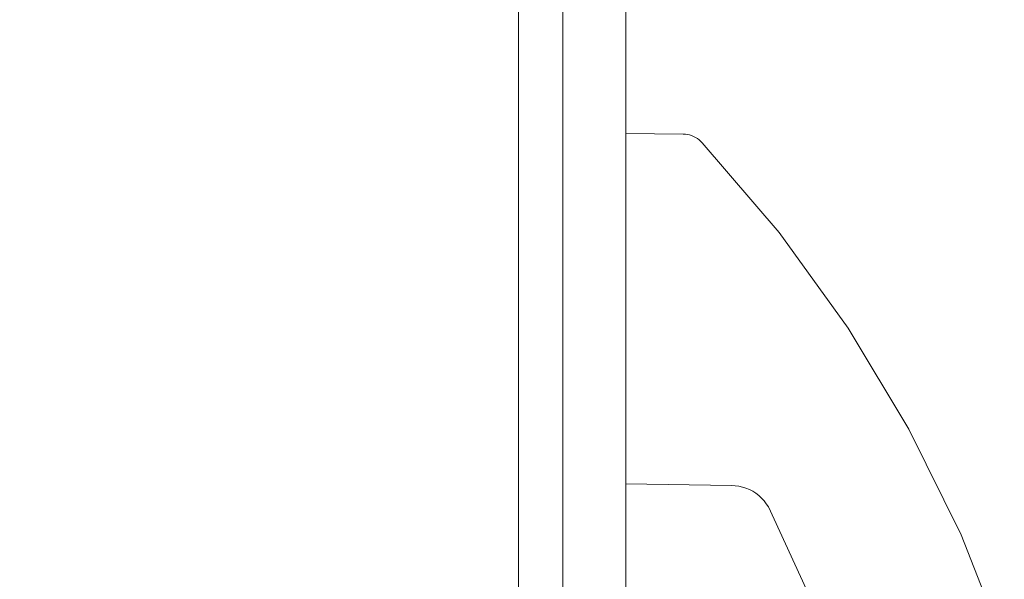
# Model space of a CAD drawing. Header units: millimetres. Extents: x -230 to 230, y -130 to 130.
# Tile 38 of 47: x 92 to 170, y 42 to 86. Entities that reach past the tile are written whole.
import ezdxf

# ---------------------------------------------------------------- set-up
doc = ezdxf.new("R2010")
doc.units = ezdxf.units.MM
doc.header["$LTSCALE"] = 25.4
doc.layers.add('Lighting-Moving Light', color=7, linetype='Continuous', lineweight=5, true_color=0x000000)

# ---------------------------------------------------------------- blocks, each defined once
blk = doc.blocks.new('Group-1')
at = {"layer": 'Lighting-Moving Light', "color": 7, "linetype": 'Continuous', "lineweight": 5, "transparency": 33554687}
for points, invisible_edges in [([(-503.576, 1.533, -25), (-503.576, 226.446, -25), (-761.075, 239.033, -25), (-761.075, -11.053, -25)], 14), ([(-770.152, 222.936, -116.924), (-519.672, 235.523, -116.924), (-519.672, -7.543, -116.924), (-757.565, -7.543, -116.924)], 11), ([(-519.672, -7.543, -116.924), (-519.672, 235.523, -116.924), (-507.086, 222.936, -116.924), (-507.086, 5.043, -116.924)], 11), ([(-507.086, 5.043, -116.924), (-507.086, 222.936, -116.924), (-498.619, 226.19, -108.457), (-498.619, 1.79, -108.457)], 10), ([(-503.576, 226.446, -25), (-503.576, 1.533, -25), (-498.619, 1.79, -29.957), (-498.619, 226.19, -29.957)], 10), ([(-498.619, 226.19, -108.457), (-498.619, 190.834, -85.881), (-498.619, 163.2, -85.881)], 9), ([(-498.619, 163.2, -85.881), (-498.619, 64.782, -55.995), (-498.619, 64.782, -85.881), (-498.619, 226.19, -108.457)], 13), ([(-498.619, 226.19, -108.457), (-498.619, 226.19, -29.957), (-498.619, 190.834, -55.995), (-498.619, 190.834, -85.881)], 10), ([(-498.619, 226.19, -29.957), (-498.619, 1.79, -29.957), (-498.619, 163.2, -55.995), (-498.619, 190.834, -55.995)], 10), ([(-498.619, 64.782, -85.881), (-498.619, 37.145, -85.881), (-498.619, 1.79, -108.457), (-498.619, 226.19, -108.457)], 10), ([(-498.619, 163.2, -85.881), (-498.619, 190.834, -85.881), (-494.098, 190.795, -85.881)], 8), ([(-494.098, 190.795, -55.995), (-498.619, 190.834, -55.995), (-498.619, 163.2, -55.995)], 8), ([(-498.619, 163.2, -85.881), (-494.098, 190.795, -85.881), (-493.927, 190.786, -85.881)], 9), ([(-493.758, 190.763, -55.995), (-493.927, 190.786, -55.995), (-494.098, 190.795, -55.995), (-498.619, 163.2, -55.995)], 12), ([(-498.619, 163.2, -85.881), (-493.927, 190.786, -85.881), (-493.758, 190.763, -85.881)], 9), ([(-493.758, 190.763, -85.881), (-493.592, 190.725, -85.881), (-493.429, 190.673, -85.881), (-498.619, 163.2, -85.881)], 12), ([(-498.619, 163.2, -55.995), (-493.429, 190.673, -55.995), (-493.592, 190.725, -55.995), (-493.758, 190.763, -55.995)], 9), ([(-493.429, 190.673, -85.881), (-493.271, 190.608, -85.881), (-493.119, 190.529, -85.881), (-498.619, 163.2, -85.881)], 12), ([(-498.619, 163.2, -55.995), (-493.119, 190.529, -55.995), (-493.271, 190.608, -55.995), (-493.429, 190.673, -55.995)], 9), ([(-498.619, 163.2, -85.881), (-493.119, 190.529, -85.881), (-492.975, 190.438, -85.881), (-492.839, 190.334, -85.881)], 9), ([(-492.839, 190.334, -55.995), (-492.975, 190.438, -55.995), (-493.119, 190.529, -55.995), (-498.619, 163.2, -55.995)], 12), ([(-498.619, 163.2, -85.881), (-492.839, 190.334, -85.881), (-492.712, 190.22, -85.881)], 9), ([(-492.712, 190.22, -55.995), (-492.839, 190.334, -55.995), (-498.619, 163.2, -55.995)], 10), ([(-492.712, 190.22, -85.881), (-492.595, 190.095, -85.881), (-490.299, 163.055, -85.881), (-498.619, 163.2, -85.881)], 10), ([(-498.619, 163.2, -55.995), (-490.299, 163.055, -55.995), (-492.595, 190.095, -55.995), (-492.712, 190.22, -55.995)], 10), ([(-493.927, 190.786, -55.995), (-493.927, 190.786, -85.881), (-494.098, 190.795, -85.881), (-494.098, 190.795, -55.995)], 1), ([(-493.758, 190.763, -55.995), (-493.758, 190.763, -85.881), (-493.927, 190.786, -85.881), (-493.927, 190.786, -55.995)], 5), ([(-493.592, 190.725, -55.995), (-493.592, 190.725, -85.881), (-493.758, 190.763, -85.881), (-493.758, 190.763, -55.995)], 5), ([(-493.429, 190.673, -55.995), (-493.429, 190.673, -85.881), (-493.592, 190.725, -85.881), (-493.592, 190.725, -55.995)], 5), ([(-493.271, 190.608, -55.995), (-493.271, 190.608, -85.881), (-493.429, 190.673, -85.881), (-493.429, 190.673, -55.995)], 5), ([(-493.119, 190.529, -55.995), (-493.119, 190.529, -85.881), (-493.271, 190.608, -85.881), (-493.271, 190.608, -55.995)], 5), ([(-492.975, 190.438, -55.995), (-492.975, 190.438, -85.881), (-493.119, 190.529, -85.881), (-493.119, 190.529, -55.995)], 5), ([(-492.839, 190.334, -55.995), (-492.839, 190.334, -85.881), (-492.975, 190.438, -85.881), (-492.975, 190.438, -55.995)], 5), ([(-492.712, 190.22, -55.995), (-492.712, 190.22, -85.881), (-492.839, 190.334, -85.881), (-492.839, 190.334, -55.995)], 5), ([(-492.595, 190.095, -55.995), (-492.595, 190.095, -85.881), (-492.712, 190.22, -85.881), (-492.712, 190.22, -55.995)], 4), ([(-486.542, 183.032, -55.995), (-486.542, 183.032, -85.881), (-492.595, 190.095, -85.881), (-492.595, 190.095, -55.995)], 1), ([(-492.595, 190.095, -85.881), (-486.542, 183.032, -85.881), (-490.006, 163.042, -85.881), (-490.299, 163.055, -85.881)], 10), ([(-490.299, 163.055, -55.995), (-490.006, 163.042, -55.995), (-486.542, 183.032, -55.995), (-492.595, 190.095, -55.995)], 10), ([(-489.714, 163.003, -85.881), (-490.006, 163.042, -85.881), (-486.542, 183.032, -85.881)], 10), ([(-486.542, 183.032, -55.995), (-490.006, 163.042, -55.995), (-489.714, 163.003, -55.995)], 9), ([(-489.427, 162.939, -85.881), (-489.714, 163.003, -85.881), (-486.542, 183.032, -85.881)], 10), ([(-486.542, 183.032, -55.995), (-489.714, 163.003, -55.995), (-489.427, 162.939, -55.995)], 9), ([(-486.542, 183.032, -85.881), (-481.098, 175.489, -85.881), (-489.147, 162.85, -85.881), (-489.427, 162.939, -85.881)], 10), ([(-489.427, 162.939, -55.995), (-489.147, 162.85, -55.995), (-481.098, 175.489, -55.995), (-486.542, 183.032, -55.995)], 10), ([(-481.098, 175.489, -55.995), (-481.098, 175.489, -85.881), (-486.542, 183.032, -85.881), (-486.542, 183.032, -55.995)], 5), ([(-488.876, 162.737, -85.881), (-489.147, 162.85, -85.881), (-481.098, 175.489, -85.881)], 10), ([(-481.098, 175.489, -55.995), (-489.147, 162.85, -55.995), (-488.876, 162.737, -55.995)], 9), ([(-488.615, 162.601, -85.881), (-488.876, 162.737, -85.881), (-481.098, 175.489, -85.881)], 10), ([(-481.098, 175.489, -55.995), (-488.876, 162.737, -55.995), (-488.615, 162.601, -55.995)], 9), ([(-481.098, 175.489, -85.881), (-488.368, 162.443, -85.881), (-488.615, 162.601, -85.881)], 9), ([(-488.615, 162.601, -55.995), (-488.368, 162.443, -55.995), (-481.098, 175.489, -55.995)], 10), ([(-488.135, 162.264, -85.881), (-488.368, 162.443, -85.881), (-481.098, 175.489, -85.881)], 10), ([(-481.098, 175.489, -55.995), (-488.368, 162.443, -55.995), (-488.135, 162.264, -55.995)], 9), ([(-481.098, 175.489, -85.881), (-487.918, 162.065, -85.881), (-488.135, 162.264, -85.881)], 9), ([(-488.135, 162.264, -55.995), (-487.918, 162.065, -55.995), (-481.098, 175.489, -55.995)], 10), ([(-481.098, 175.489, -85.881), (-476.301, 167.519, -85.881), (-487.72, 161.848, -85.881), (-487.918, 162.065, -85.881)], 10), ([(-487.918, 162.065, -55.995), (-487.72, 161.848, -55.995), (-476.301, 167.519, -55.995), (-481.098, 175.489, -55.995)], 10), ([(-476.301, 167.519, -55.995), (-476.301, 167.519, -85.881), (-481.098, 175.489, -85.881), (-481.098, 175.489, -55.995)], 5), ([(-476.301, 167.519, -85.881), (-487.541, 161.615, -85.881), (-487.72, 161.848, -85.881)], 9), ([(-487.72, 161.848, -55.995), (-487.541, 161.615, -55.995), (-476.301, 167.519, -55.995)], 10), ([(-476.301, 167.519, -85.881), (-487.383, 161.367, -85.881), (-487.541, 161.615, -85.881)], 9), ([(-487.541, 161.615, -55.995), (-487.383, 161.367, -55.995), (-476.301, 167.519, -55.995)], 10), ([(-483.633, 153.246, -85.881), (-487.383, 161.367, -85.881), (-476.301, 167.519, -85.881), (-472.184, 159.178, -85.881)], 10), ([(-472.184, 159.178, -55.995), (-476.301, 167.519, -55.995), (-487.383, 161.367, -55.995), (-483.633, 153.246, -55.995)], 10), ([(-472.184, 159.178, -55.995), (-472.184, 159.178, -85.881), (-476.301, 167.519, -85.881), (-476.301, 167.519, -55.995)], 5), ([(-498.619, 64.782, -55.995), (-498.619, 163.2, -85.881), (-498.619, 163.2, -55.995), (-498.619, 1.79, -29.957)], 13), ([(-490.299, 163.055, -55.995), (-490.299, 163.055, -85.881), (-490.006, 163.042, -85.881), (-490.006, 163.042, -55.995)], 4), ([(-490.006, 163.042, -55.995), (-490.006, 163.042, -85.881), (-489.714, 163.003, -85.881), (-489.714, 163.003, -55.995)], 5), ([(-489.714, 163.003, -55.995), (-489.714, 163.003, -85.881), (-489.427, 162.939, -85.881), (-489.427, 162.939, -55.995)], 5), ([(-489.427, 162.939, -55.995), (-489.427, 162.939, -85.881), (-489.147, 162.85, -85.881), (-489.147, 162.85, -55.995)], 5), ([(-489.147, 162.85, -55.995), (-489.147, 162.85, -85.881), (-488.876, 162.737, -85.881), (-488.876, 162.737, -55.995)], 5), ([(-488.876, 162.737, -55.995), (-488.876, 162.737, -85.881), (-488.615, 162.601, -85.881), (-488.615, 162.601, -55.995)], 5), ([(-488.615, 162.601, -55.995), (-488.615, 162.601, -85.881), (-488.368, 162.443, -85.881), (-488.368, 162.443, -55.995)], 5), ([(-488.368, 162.443, -55.995), (-488.368, 162.443, -85.881), (-488.135, 162.264, -85.881), (-488.135, 162.264, -55.995)], 5), ([(-488.135, 162.264, -55.995), (-488.135, 162.264, -85.881), (-487.918, 162.065, -85.881), (-487.918, 162.065, -55.995)], 5), ([(-487.918, 162.065, -55.995), (-487.918, 162.065, -85.881), (-487.72, 161.848, -85.881), (-487.72, 161.848, -55.995)], 5), ([(-487.72, 161.848, -55.995), (-487.72, 161.848, -85.881), (-487.541, 161.615, -85.881), (-487.541, 161.615, -55.995)], 5), ([(-487.541, 161.615, -55.995), (-487.541, 161.615, -85.881), (-487.383, 161.367, -85.881), (-487.383, 161.367, -55.995)], 1), ([(-487.383, 161.367, -55.995), (-487.383, 161.367, -85.881), (-483.633, 153.246, -85.881), (-483.633, 153.246, -55.995)], 4), ([(-472.184, 159.178, -85.881), (-468.776, 150.523, -85.881), (-480.598, 144.832, -85.881), (-483.633, 153.246, -85.881)], 10), ([(-468.776, 150.523, -55.995), (-472.184, 159.178, -55.995), (-483.633, 153.246, -55.995), (-480.598, 144.832, -55.995)], 10), ([(-468.776, 150.523, -55.995), (-468.776, 150.523, -85.881), (-472.184, 159.178, -85.881), (-472.184, 159.178, -55.995)], 5)]:
    blk.add_3dface(points, dxfattribs=dict(at, invisible_edges=invisible_edges))
for points in [[(-498.619, 190.834, -55.995), (-494.098, 190.795, -55.995), (-494.098, 190.795, -85.881), (-498.619, 190.834, -85.881)], [(-498.619, 163.2, -85.881), (-490.299, 163.055, -85.881), (-490.299, 163.055, -55.995), (-498.619, 163.2, -55.995)]]:
    blk.add_3dface(points, dxfattribs=at)
at = {"layer": 'Lighting-Moving Light', "color": 0, "flags": 1}
for tag in ['Yoke', '3D_Symbol_Name', 'Weight', 'Weight', 'Wattage', 'Candlepower', 'Body', 'Model_Name', 'Beam_Angle', 'Field_Angle', 'Remarks', 'Beam_Angle_2', 'Field_Angle_2', 'Num_Channels', 'Frame_Size', 'Device_Type', 'FixtureID', 'Frame_Size', 'Base', 'Lens', 'Inst_Type', 'Lamp']:
    blk.add_attdef(tag, (-554.515, 111.223), '', height=0.18, dxfattribs=at)

msp = doc.modelspace()

# ---------------------------------------------------------------- block references
at = {"layer": 'Lighting-Moving Light', "color": 7, "transparency": 33554687}
msp.add_blockref('Group-1', (638.619, -113.99), dxfattribs=at)

doc.saveas('drawing.dxf')
